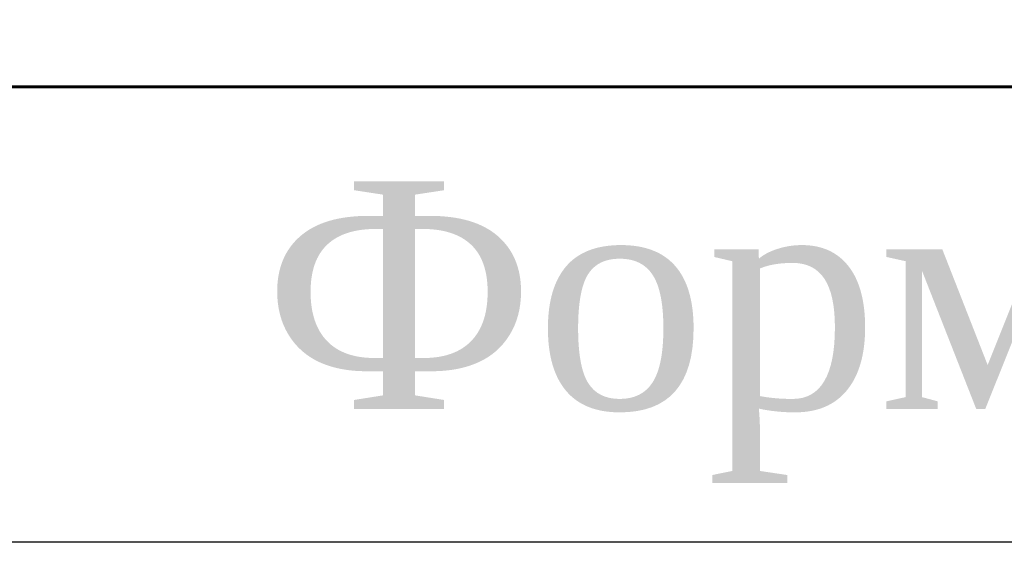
# Model space of a CAD drawing. Header units: inches. Extents: x 656 to 1264, y 0 to 424.
# Tile 7 of 15: x 1202.49 to 1213.31, y -0.48 to 5.26. Entities that reach past the tile are written whole.
import ezdxf

# ---------------------------------------------------------------- set-up
doc = ezdxf.new("R2010")
doc.units = ezdxf.units.IN
doc.header["$MEASUREMENT"] = 0
doc.styles.add('ГОСТ 250', font='times.ttf', dxfattribs={"height": 250})

# ---------------------------------------------------------------- blocks, each defined once
blk = doc.blocks.new('*U26')
at = {"color": 0, "ltscale": 25}
blk.add_lwpolyline([(-59400, 42000), (0, 42000), (0, 0), (-59400, 0)], close=True, dxfattribs=at)
at = {"color": 0, "lineweight": 60, "ltscale": 25}
blk.add_lwpolyline([(-57400, 41500), (-500, 41500), (-500, 500), (-57400, 500)], close=True, dxfattribs=at)
at = {"color": 0, "insert": (-2931.976535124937, 396.3470847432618), "char_height": 250, "width": 4526.162306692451, "attachment_point": 2, "style": 'ГОСТ 250'}
blk.add_mtext('Формат А2 (420х594)', dxfattribs=at)

msp = doc.modelspace()

# ---------------------------------------------------------------- linework, layer by layer
at = {"color": 7}
msp.add_line((1061.843294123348, 4.519619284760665), (1246.84329412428, 4.519619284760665), dxfattribs=at)
msp.add_line((1061.843294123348, 4.519619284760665), (1246.84329412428, 4.519619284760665), dxfattribs=at)

# ---------------------------------------------------------------- block references
at = {"xscale": 0.01, "yscale": 0.01, "zscale": 0.01}
msp.add_blockref('*U26', (1251.84329412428, -0.4803807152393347), dxfattribs=at)

doc.saveas('drawing.dxf')
